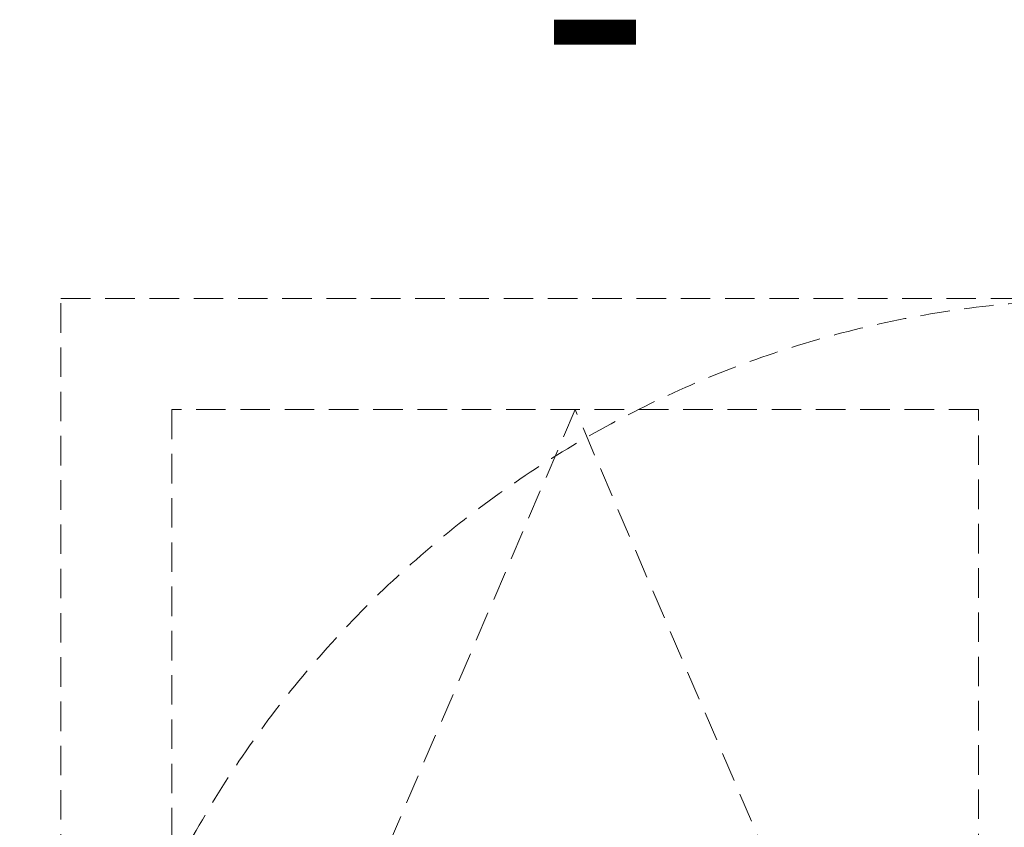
# Model space of a CAD drawing. Header units: millimetres. Extents: x 3652085 to 3778338, y -303702 to -273644.
# Tile 211 of 256: x 3692549 to 3693383, y -284374 to -283690. Entities that reach past the tile are written whole.
import ezdxf

# ---------------------------------------------------------------- set-up
doc = ezdxf.new("R2010")
doc.units = ezdxf.units.MM
doc.linetypes.add('DASHED', pattern=[0.75, 0.5, -0.25])
doc.linetypes.add('HIDDEN', pattern=[0.375, 0.25, -0.125])
doc.layers.add('SECTION-SYMBOL-01    (HAUSART)', color=80, linetype='Continuous', lineweight=5)
doc.layers.add('SYMBOL-DETAIL    (HAUSART)', color=2, linetype='Continuous', lineweight=5)

# ---------------------------------------------------------------- blocks, each defined once
blk = doc.blocks.new('F_042')
at = {"linetype": 'DASHED', "lineweight": 5, "ltscale": 50}
blk.add_arc((-0.01, 0), 885.02, 359.65246, 89.40642, dxfattribs=at)

msp = doc.modelspace()

# ---------------------------------------------------------------- linework, layer by layer
at = {"linetype": 'DASHED', "lineweight": 5, "ltscale": 50, "elevation": -180000}
for points in [[(3692584.43, -284817.21), (3692584.43, -283925.85), (3693461.75, -283925.85)], [(3693361.43, -284816.71), (3693361.43, -284019.85), (3692678.43, -284019.85), (3692678.43, -284816.71)], [(3693361.43, -284816.71), (3693019.93, -284019.85), (3692678.43, -284816.71)]]:
    msp.add_lwpolyline(points, dxfattribs=at)
at = {"layer": 'SECTION-SYMBOL-01    (HAUSART)', "linetype": 'HIDDEN', "ltscale": 200}
msp.add_lwpolyline([(3693071.58, -285476.19, 0, 0, 0), (3693071.58, -283700.12, 21.19, 21.19, 0), (3693002.07, -283700.12, 0, 0, 0)], format="xyseb", dxfattribs=at)
at = {"layer": 'SYMBOL-DETAIL    (HAUSART)', "color": 171, "ltscale": 0.5, "elevation": -180000}
msp.add_lwpolyline([(3691362.6, -283816.25, 12, 12, 0), (3691482.28, -283816.25, 0, 0, 0), (3692676.07, -283816.26, 0, 0, 0), (3692702.89, -283904.62, 0, 0, 0), (3692726.47, -283727.89, 0, 0, 0), (3692749.81, -283816.26, 0, 0, 0), (3693947.08, -283816.26, 12, 12, 0), (3694066.75, -283816.26, 0, 0, 0)], format="xyseb", dxfattribs=at)

# ---------------------------------------------------------------- block references
at = {"linetype": 'DASHED', "lineweight": 5, "ltscale": 0.5, "xscale": -1}
msp.add_blockref('F_042', (3693469.92, -284811.34, -180000), dxfattribs=at)

doc.saveas('drawing.dxf')
